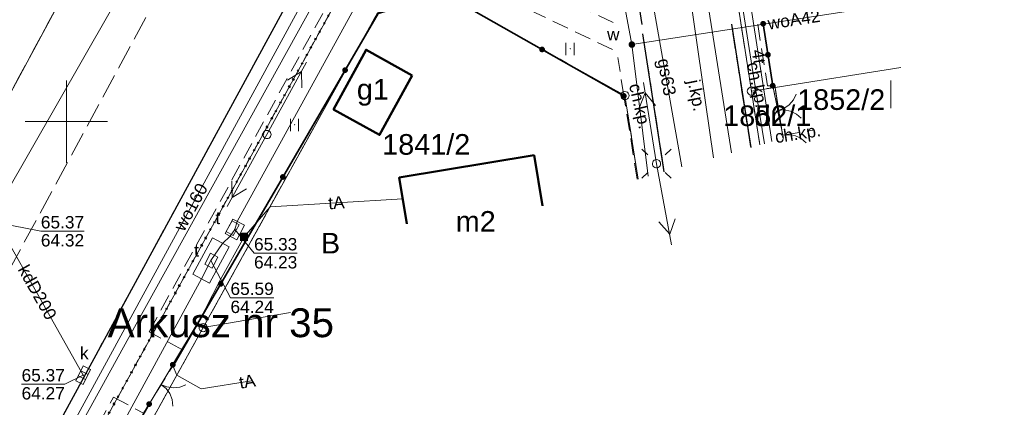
# Model space of a CAD drawing. Extents: x 6420891 to 6421372, y 5789686 to 5790696.
# Tile 23 of 48: x 6421197 to 6421257, y 5790233 to 5790256. Entities that reach past the tile are written whole.
import ezdxf
from ezdxf.enums import TextEntityAlignment as Align

# ---------------------------------------------------------------- set-up
doc = ezdxf.new("R2010")
doc.units = 0
for name, pattern in [('KROPK2', [2, 0, -2]), ('PRZER1-1', [2, 1, -1]), ('PRZER2-1', [3, 2, -1]), ('PRZER3-1', [4, 3, -1])]:
    doc.linetypes.add(name, pattern=pattern)
doc.layers.get('0').update_dxf_attribs({"linetype": 'CONTINUOUS', "lineweight": 13})
for name, color, linetype, lineweight in [('GEPPGD', 7, 'CONTINUOUS', 18), ('GESBZO', 7, 'CONTINUOUS', 50), ('GESBZO_O', 7, 'CONTINUOUS', 50), ('GESDZI', 7, 'CONTINUOUS', 18), ('GESDZI_O', 7, 'CONTINUOUS', 18), ('GESJAE', 7, 'KROPK2', 50), ('GESJAE_O', 7, 'KROPK2', 50), ('GSLKBR', 7, 'CONTINUOUS', 18), ('GSLKFU', 7, 'CONTINUOUS', 18), ('GSLKOG', 7, 'CONTINUOUS', 35), ('GSLKRW', 7, 'CONTINUOUS', 25), ('GSSKOA', 7, 'PRZER3-1', 18), ('GSSKOA_O', 7, 'PRZER3-1', 18), ('GSSKOD', 7, 'PRZER2-1', 18), ('GSSKOD_O', 7, 'PRZER2-1', 18), ('GSSUTR', 7, 'PRZER2-1', 18), ('GUSIKP', 7, 'CONTINUOUS', 18)]:
    doc.layers.add(name, color=color, linetype=linetype, lineweight=lineweight)
for name, color, linetype, lineweight, true_color in [('GESUZY', 7, 'PRZER1-1', 18, 0x008000), ('GESUZY_O', 7, 'PRZER1-1', 18, 0x008000), ('GULENN', 1, 'CONTINUOUS', 18, 0xff0000), ('GULEWN', 1, 'CONTINUOUS', 18, 0xff0000), ('GULGSP', 7, 'CONTINUOUS', 18, 0xbfbf00), ('GULGSP_O', 7, 'CONTINUOUS', 18, 0xbfbf00), ('GULKDP', 7, 'CONTINUOUS', 18, 0x803300), ('GULKDP_O', 7, 'CONTINUOUS', 18, 0x803300), ('GULKSP', 7, 'CONTINUOUS', 18, 0x803300), ('GULTPR', 7, 'CONTINUOUS', 18, 0xff9100), ('GULTPR_O', 7, 'CONTINUOUS', 18, 0xff9100), ('GULWOP', 5, 'CONTINUOUS', 18, 0x0000ff), ('GULWOP_O', 5, 'CONTINUOUS', 18, 0x0000ff), ('GUPIBH', 7, 'CONTINUOUS', 5, 0x0a0909), ('GUPIBH_O', 7, 'CONTINUOUS', 5, 0x0a0909), ('GUPISL', 7, 'CONTINUOUS', 18, 0x0a0909), ('GUPKKS', 7, 'CONTINUOUS', 18, 0x803300), ('GUPKKS_O', 7, 'CONTINUOUS', 18, 0x0a0909), ('GUPKSH', 7, 'CONTINUOUS', 5, 0x803300), ('GUPKSH_O', 7, 'CONTINUOUS', 5, 0x803300), ('GUPTSH', 7, 'CONTINUOUS', 5, 0xff9100), ('GUPTWZ', 7, 'CONTINUOUS', 18, 0x0a0909), ('GUPTWZ_O', 7, 'CONTINUOUS', 18, 0x0a0909), ('GUPTZK', 7, 'CONTINUOUS', 5, 0x0a0909), ('GUPWZA', 5, 'CONTINUOUS', 18, 0x0000ff), ('GUPWZA_O', 5, 'CONTINUOUS', 18, 0x0000ff)]:
    doc.layers.add(name, color=color, linetype=linetype, lineweight=lineweight, true_color=true_color)
doc.styles.add('GEO-INFO', font='Arial')

# ---------------------------------------------------------------- blocks, each defined once
blk = doc.blocks.new('SUPE04_1')
at = {"color": 0}
for points in [[(0, 0), (10, 0)], [(6.982163, 1), (8.714214, 0), (6.982163, -1)]]:
    blk.add_lwpolyline(points, dxfattribs=at)
blk = doc.blocks.new('KOLO')
blk.add_hatch(color=0).paths.add_polyline_path([(-0.5, 0), (-0.482963, -0.12941), (-0.433013, -0.25), (-0.353553, -0.353553), (-0.25, -0.433013), (-0.12941, -0.482963), (0, -0.5), (0.12941, -0.482963), (0.25, -0.433013), (0.353553, -0.353553), (0.433013, -0.25), (0.482963, -0.12941), (0.5, 0), (0.482963, 0.12941), (0.433013, 0.25), (0.353553, 0.353553), (0.25, 0.433013), (0.12941, 0.482963), (0, 0.5), (-0.12941, 0.482963), (-0.25, 0.433013), (-0.353553, 0.353553), (-0.433013, 0.25), (-0.482963, 0.12941)])
blk = doc.blocks.new('SUUS05')
at = {"color": 0}
blk.add_lwpolyline([(0.5, -0.25), (-0.5, -0.25), (-0.5, 0.25), (0.5, 0.25)], close=True, dxfattribs=at)
for points in [[(-0.175, -0.25), (-0.175, 0.25)], [(0.175, -0.25), (0.175, 0.25)]]:
    blk.add_lwpolyline(points, dxfattribs=at)
blk = doc.blocks.new('PROSTOKAT1_5-1_PELNY')
at = {"color": 0}
blk.add_lwpolyline([(0.75, -0.5), (-0.75, -0.5), (-0.75, 0.5), (0.75, 0.5)], close=True, dxfattribs=at)
blk = doc.blocks.new('SUSM01_01')
at = {"color": 0}
for points in [[(-0.353553, 0.353553), (-0.212132, 0.212132)], [(0.353553, 0.353553), (0.212132, 0.212132)], [(-0.353553, -0.353553), (-0.212132, -0.212132)], [(0.353553, -0.353553), (0.212132, -0.212132)]]:
    blk.add_lwpolyline(points, dxfattribs=at)
blk.add_lwpolyline([(0, 0.1), (0.034202, 0.093969), (0.064279, 0.076604), (0.086603, 0.05), (0.096593, 0.025882), (0.1, 0), (0.096593, -0.025882), (0.086603, -0.05), (0.068017, -0.073305), (0.043388, -0.090097), (0.014904, -0.098883), (-0.014904, -0.098883), (-0.043388, -0.090097), (-0.068017, -0.073305), (-0.086603, -0.05), (-0.097493, -0.022252), (-0.09972, 0.007473), (-0.093087, 0.036534), (-0.078183, 0.062349), (-0.056332, 0.082624), (-0.029476, 0.095557)], close=True, dxfattribs=at)
blk = doc.blocks.new('KWADRAT_PELNY')
blk.add_hatch(color=0).paths.add_polyline_path([(0.5, 0.5), (-0.5, 0.5), (-0.5, -0.5), (0.5, -0.5)])
blk = doc.blocks.new('OKRAG_PELNY')
at = {"color": 0}
blk.add_lwpolyline([(0, 0.5), (0.12941, 0.482963), (0.25, 0.433013), (0.353553, 0.353553), (0.433013, 0.25), (0.482963, 0.12941), (0.5, 0), (0.482963, -0.12941), (0.433013, -0.25), (0.353553, -0.353553), (0.25, -0.433013), (0.12941, -0.482963), (0, -0.5), (-0.12941, -0.482963), (-0.25, -0.433013), (-0.353553, -0.353553), (-0.433013, -0.25), (-0.482963, -0.12941), (-0.5, 0), (-0.482963, 0.12941), (-0.433013, 0.25), (-0.353553, 0.353553), (-0.25, 0.433013), (-0.12941, 0.482963)], close=True, dxfattribs=at)
blk = doc.blocks.new('KTOK04')
at = {"color": 0}
blk.add_lwpolyline([(0, 0), (-0.01711, -0.261052), (-0.068148, -0.517638), (-0.152241, -0.765367), (-0.267949, -1), (-0.413293, -1.217523), (-0.585786, -1.414214), (-0.782477, -1.586707), (-1, -1.732051)], dxfattribs=at)
blk = doc.blocks.new('SLBRA')
at = {"color": 0}
for points in [[(1.732051, 1), (1.414214, 0.585786), (1, 0.267949), (0.517638, 0.068148), (0, 0)], [(0, 0), (0.517638, -0.068148), (1, -0.267949), (1.414214, -0.585786), (1.732051, -1)]]:
    blk.add_lwpolyline(points, dxfattribs=at)
blk = doc.blocks.new('SPTRW')
at = {"color": 0}
for points in [[(-0.51332, 0.7233), (-0.51332, -0.7767)], [(0.48668, -0.7767), (0.48668, 0.7233)]]:
    blk.add_lwpolyline(points, dxfattribs=at)
blk = doc.blocks.new('EPPGN')
blk.add_hatch(color=0).paths.add_polyline_path([(0, -0.09), (0.027812, -0.085595), (0.052901, -0.072812), (0.072812, -0.052901), (0.085595, -0.027812), (0.09, 0), (0.085595, 0.027812), (0.072812, 0.052901), (0.052901, 0.072812), (0.027812, 0.085595), (0, 0.09), (-0.027812, 0.085595), (-0.052901, 0.072812), (-0.072812, 0.052901), (-0.085595, 0.027812), (-0.09, 0), (-0.085595, -0.027812), (-0.072812, -0.052901), (-0.052901, -0.072812), (-0.027812, -0.085595)])
blk = doc.blocks.new('EPPGS')
at = {"color": 0}
blk.add_lwpolyline([(0, 0.5), (0.154508, 0.475528), (0.293893, 0.404508), (0.404508, 0.293893), (0.475528, 0.154508), (0.5, 0), (0.475528, -0.154508), (0.404508, -0.293893), (0.293893, -0.404508), (0.154508, -0.475528), (0, -0.5), (-0.154508, -0.475528), (-0.293893, -0.404508), (-0.404508, -0.293893), (-0.475528, -0.154508), (-0.5, 0), (-0.475528, 0.154508), (-0.404508, 0.293893), (-0.293893, 0.404508), (-0.154508, 0.475528)], close=True, dxfattribs=at)

msp = doc.modelspace()

# ---------------------------------------------------------------- linework, layer by layer
at = {"linetype": 'Continuous', "lineweight": 13, "elevation": 100, "flags": 128}
for points in [[(6421200, 5790247.5), (6421200, 5790252.5)], [(6421250, 5790250.809), (6421250, 5790252.5)], [(6421197.5, 5790250), (6421202.5, 5790250)]]:
    msp.add_lwpolyline(points, dxfattribs=at)
at = {"layer": 'GESBZO', "linetype": 'Continuous', "lineweight": 50, "elevation": 10.26}
msp.add_lwpolyline([(6421220.97, 5790252.81), (6421218.992, 5790249.194), (6421216.201, 5790250.739), (6421218.17, 5790254.359)], close=True, dxfattribs=at)
for points in [[(6421220.65, 5790243.804), (6421220.187, 5790246.605), (6421228.374, 5790247.958)], [(6421228.374, 5790247.958), (6421228.88, 5790244.897)]]:
    msp.add_lwpolyline(points, dxfattribs=at)
at = {"layer": 'GESDZI', "linetype": 'Continuous', "lineweight": 18, "elevation": 10.3}
for points in [[(6421053.401, 5789987.081), (6421135.099, 5790137.509), (6421193, 5790245.044), (6421201.527, 5790260.879), (6421217.561, 5790290.636), (6421225.304, 5790305.003), (6421234.175, 5790321.466), (6421250.461, 5790351.689), (6421268.488, 5790385.143), (6421281.439, 5790412.047)], [(6421295.345, 5790400.451), (6421276.767, 5790366.771), (6421264.369, 5790344.293), (6421258.704, 5790334.023), (6421245.798, 5790310.625), (6421235.333, 5790291.653), (6421198.322, 5790224.595), (6421191.638, 5790212.271), (6421170.006, 5790172.381), (6421152.501, 5790140.103), (6421144.593, 5790125.52), (6421127.675, 5790094.324), (6421121.732, 5790083.312), (6421117.02, 5790074.678)], [(6421198.322, 5790224.595), (6421235.333, 5790291.653), (6421238.444, 5790271.703), (6421241.54, 5790251.853), (6421242.05, 5790248.584)], [(6421241.54, 5790251.853), (6421238.444, 5790271.703), (6421239.87, 5790271.93), (6421246.979, 5790273.063)], [(6421201.527, 5790260.879), (6421193, 5790245.044), (6421176.418, 5790272.417)], [(6421234.668, 5790246.517), (6421233.868, 5790251.577), (6421222.908, 5790257.738), (6421218.863, 5790256.604), (6421208.292, 5790237.5), (6421201.455, 5790225.144), (6421198.322, 5790224.595)], [(6421213.584, 5790238.421), (6421208.292, 5790237.5), (6421218.863, 5790256.604), (6421222.908, 5790257.738), (6421233.868, 5790251.577)], [(6421250.6, 5790253.277), (6421242.97, 5790252.08), (6421241.54, 5790251.853)], [(6421242.97, 5790252.08), (6421250.6, 5790253.277)], [(6421233.868, 5790251.577), (6421234.668, 5790246.517)], [(6421242.05, 5790248.584), (6421241.54, 5790251.853), (6421242.97, 5790252.08), (6421243.454, 5790248.977)], [(6421243.454, 5790248.977), (6421242.97, 5790252.08)], [(6421206.56, 5790226.034), (6421201.455, 5790225.144), (6421208.292, 5790237.5), (6421213.584, 5790238.421)]]:
    msp.add_lwpolyline(points, dxfattribs=at)
at = {"layer": 'GESJAE', "linetype": 'KROPK2', "lineweight": 50, "ltscale": 0.5, "elevation": 10.3}
for points in [[(6421072.204, 5789979.193), (6421068.88, 5789980.499), (6421065.346, 5789979.256), (6421069.455, 5789986.717), (6421070.646, 5789988.917), (6421077.543, 5790001.653), (6421086.476, 5790018.114), (6421117.02, 5790074.678), (6421121.732, 5790083.312), (6421127.675, 5790094.324), (6421144.593, 5790125.52), (6421152.501, 5790140.103), (6421170.006, 5790172.381), (6421191.638, 5790212.271), (6421198.322, 5790224.595), (6421235.333, 5790291.653), (6421245.798, 5790310.625), (6421258.704, 5790334.023), (6421264.369, 5790344.293), (6421276.767, 5790366.771), (6421295.345, 5790400.451)], [(6421295.345, 5790400.451), (6421276.767, 5790366.771), (6421264.369, 5790344.293), (6421258.704, 5790334.023), (6421245.798, 5790310.625), (6421235.333, 5790291.653), (6421198.322, 5790224.595), (6421191.638, 5790212.271), (6421170.006, 5790172.381), (6421152.501, 5790140.103), (6421144.593, 5790125.52), (6421127.675, 5790094.324), (6421121.732, 5790083.312), (6421117.02, 5790074.678)]]:
    msp.add_lwpolyline(points, dxfattribs=at)
at = {"layer": 'GESUZY', "linetype": 'PRZER1-1', "lineweight": 18, "ltscale": 0.5, "elevation": 10.18}
for points in [[(6421053.401, 5789987.081), (6421135.099, 5790137.509), (6421193, 5790245.044), (6421201.527, 5790260.879), (6421217.561, 5790290.636), (6421225.304, 5790305.003), (6421234.175, 5790321.466), (6421250.461, 5790351.689), (6421268.488, 5790385.143), (6421281.439, 5790412.047)], [(6421295.345, 5790400.451), (6421276.767, 5790366.771), (6421264.369, 5790344.293), (6421258.704, 5790334.023), (6421245.798, 5790310.625), (6421235.333, 5790291.653), (6421198.322, 5790224.595), (6421191.638, 5790212.271), (6421170.006, 5790172.381), (6421152.501, 5790140.103), (6421144.593, 5790125.52), (6421127.675, 5790094.324), (6421121.732, 5790083.312), (6421117.02, 5790074.678)], [(6421234.668, 5790246.517), (6421233.868, 5790251.577), (6421222.908, 5790257.738), (6421218.863, 5790256.604), (6421208.292, 5790237.5), (6421201.455, 5790225.144), (6421198.322, 5790224.595), (6421235.333, 5790291.653), (6421238.444, 5790271.703), (6421241.54, 5790251.853), (6421242.05, 5790248.584)], [(6421243.454, 5790248.977), (6421242.97, 5790252.08), (6421241.54, 5790251.853), (6421238.444, 5790271.703), (6421239.87, 5790271.93), (6421246.979, 5790273.063)], [(6421201.527, 5790260.879), (6421193, 5790245.044), (6421176.418, 5790272.417)], [(6421201.455, 5790225.144), (6421208.292, 5790237.5), (6421218.863, 5790256.604), (6421222.908, 5790257.738), (6421233.868, 5790251.577), (6421234.668, 5790246.517)], [(6421242.05, 5790248.584), (6421241.54, 5790251.853), (6421242.97, 5790252.08), (6421243.454, 5790248.977)]]:
    msp.add_lwpolyline(points, dxfattribs=at)
at = {"layer": 'GSLKBR', "linetype": 'Continuous', "lineweight": 18, "elevation": 10.18}
for points in [[(6421243.44, 5790249.18), (6421242.83, 5790252.18)], [(6421205.02, 5790232.86), (6421206.45, 5790235.25)]]:
    msp.add_lwpolyline(points, dxfattribs=at)
at = {"layer": 'GSLKFU', "linetype": 'Continuous', "lineweight": 18, "elevation": 10.18}
msp.add_lwpolyline([(6421243.48, 5790248.984), (6421243.44, 5790249.18)], dxfattribs=at)
at = {"layer": 'GSLKOG', "linetype": 'Continuous', "lineweight": 35, "elevation": 10.18}
for points in [[(6421206.45, 5790235.25), (6421207.95, 5790237.73), (6421218.9, 5790256.57), (6421222.89, 5790257.77), (6421233.8, 5790251.56)], [(6421242.83, 5790252.18), (6421242.25, 5790255.94)], [(6421200.5, 5790224.96), (6421205.02, 5790232.86)]]:
    msp.add_lwpolyline(points, dxfattribs=at)
at = {"layer": 'GSLKRW', "linetype": 'Continuous', "lineweight": 25, "elevation": 10.18}
for points in [[(6421230.03, 5790283.3), (6421229.52, 5790283.47), (6421228.7, 5790283.57), (6421227.7, 5790283.22), (6421227.27, 5790282.72), (6421226.52, 5790281.35), (6421212.21, 5790255.02), (6421195.63, 5790224.52), (6421169.98, 5790177.46), (6421153.49, 5790147.21), (6421138.26, 5790119.24), (6421127.32, 5790099.14), (6421126.44, 5790097.51), (6421125.93, 5790095.94)], [(6421229.91, 5790283.37), (6421230.72, 5790282.52), (6421234.9, 5790255.9)], [(6421240.33, 5790255.91), (6421241.494, 5790248.428)], [(6421236.25, 5790246.96), (6421234.95, 5790255.33)]]:
    msp.add_lwpolyline(points, dxfattribs=at)
at = {"layer": 'GSSKOA', "linetype": 'PRZER3-1', "lineweight": 18, "ltscale": 0.5, "elevation": 10.18}
for points in [[(6421287.887, 5790406.671), (6421285.61, 5790402.9), (6421271.55, 5790378.66), (6421255.57, 5790349.51), (6421237.08, 5790315.5), (6421218.82, 5790281.91), (6421205.78, 5790258.08), (6421195.82, 5790239.68), (6421179.4, 5790209.44), (6421161.89, 5790177.28), (6421135.48, 5790128.74), (6421117.94, 5790096.62), (6421100.38, 5790064.4)], [(6421125.93, 5790095.94), (6421126.44, 5790097.51), (6421127.32, 5790099.14), (6421138.26, 5790119.24), (6421153.49, 5790147.21), (6421169.98, 5790177.46), (6421195.63, 5790224.52), (6421212.21, 5790255.02), (6421226.52, 5790281.35), (6421227.27, 5790282.72), (6421235.23, 5790296.97), (6421236.2, 5790299.18), (6421255.89, 5790335.4), (6421269.15, 5790359.75), (6421278.45, 5790376.57), (6421291.47, 5790399.12), (6421293.33, 5790402.132)], [(6421240.33, 5790255.91), (6421241.494, 5790248.428)], [(6421236.25, 5790246.96), (6421234.95, 5790255.33)]]:
    msp.add_lwpolyline(points, dxfattribs=at)
at = {"layer": 'GSSKOD', "linetype": 'PRZER2-1', "lineweight": 18, "ltscale": 0.5, "elevation": 10.18}
for points in [[(6421233.16, 5790256.01), (6421223.41, 5790260.65), (6421218.75, 5790262.49), (6421228.55, 5790280.53), (6421230.03, 5790283.3), (6421229.52, 5790283.47), (6421228.7, 5790283.57), (6421227.7, 5790283.22), (6421227.27, 5790282.72), (6421226.52, 5790281.35), (6421212.21, 5790255.02), (6421195.63, 5790224.52), (6421169.98, 5790177.46), (6421153.49, 5790147.21), (6421138.26, 5790119.24), (6421127.32, 5790099.14), (6421126.44, 5790097.51), (6421125.93, 5790095.94)], [(6421197.11, 5790218.84), (6421199.28, 5790222.78), (6421197.64, 5790223.68), (6421202.86, 5790233.29), (6421204.67, 5790232.31), (6421207.04, 5790236.15), (6421205.02, 5790237.25), (6421218.03, 5790261.14), (6421222.72, 5790259.31), (6421233.41, 5790254.24)], [(6421241.494, 5790248.428), (6421240.33, 5790255.91)], [(6421241.92, 5790255.92), (6421242.52, 5790252.17), (6421242.83, 5790252.18), (6421243.44, 5790249.18), (6421243.48, 5790248.984)], [(6421234.95, 5790255.33), (6421236.25, 5790246.96)], [(6421234.613, 5790246.502), (6421233.8, 5790251.56), (6421233.44, 5790253.9)], [(6421243.48, 5790248.984), (6421243.44, 5790249.18), (6421245.257, 5790249.481)]]:
    msp.add_lwpolyline(points, dxfattribs=at)
at = {"layer": 'GSSUTR', "linetype": 'PRZER2-1', "lineweight": 18, "ltscale": 0.5, "elevation": 10.06}
for points in [[(6421230.551, 5790254.433), (6421230.541, 5790254.413), (6421230.561, 5790254.413)], [(6421213.837, 5790249.823), (6421213.827, 5790249.803), (6421213.847, 5790249.803)]]:
    msp.add_lwpolyline(points, close=True, dxfattribs=at)
at = {"layer": 'GULEWN', "linetype": 'Continuous', "lineweight": 18, "elevation": 10.18}
msp.add_lwpolyline([(6421242.324, 5790248.66), (6421241.774, 5790252.124), (6421238.643, 5790271.889), (6421235.723, 5790291.757), (6421235.494, 5790295.577), (6421238.121, 5790301.519)], dxfattribs=at)
at = {"layer": 'GULGSP', "linetype": 'Continuous', "lineweight": 18, "elevation": 10.18}
for points in [[(6421221.235, 5790290.336), (6421220.493, 5790289.08), (6421218.468, 5790284.814), (6421209.51, 5790268.59), (6421207.103, 5790263.818), (6421204.248, 5790259.489), (6421196.183, 5790245.385), (6421174.219, 5790202.939), (6421170.23, 5790195.433), (6421162.021, 5790182.559), (6421161.42, 5790181.62), (6421157.03, 5790173.51), (6421155.304, 5790170.248), (6421145.799, 5790151.984), (6421144.645, 5790149.766), (6421118.422, 5790102.57), (6421107.41, 5790081.403)], [(6421237.328, 5790247.262), (6421232.89, 5790272.33), (6421231.347, 5790284.284), (6421221.235, 5790290.336)]]:
    msp.add_lwpolyline(points, dxfattribs=at)
at = {"layer": 'GULKDP', "linetype": 'Continuous', "lineweight": 18, "elevation": 10.18}
for points in [[(6421240.339, 5790248.105), (6421235.564, 5790278.238), (6421235.486, 5790278.726)], [(6421193.498, 5790247.975), (6421201.022, 5790234.614)]]:
    msp.add_lwpolyline(points, dxfattribs=at)
at = {"layer": 'GULKSP', "linetype": 'Continuous', "lineweight": 18, "elevation": 10.18}
for points in [[(6421234.422, 5790281.217), (6421234.089, 5790280.843), (6421218.525, 5790263.361), (6421218.192, 5790262.988), (6421217.951, 5790262.55), (6421204.232, 5790237.701), (6421194.668, 5790220.376), (6421194.426, 5790219.938), (6421194.188, 5790219.499), (6421180.447, 5790194.194), (6421180.13, 5790193.58), (6421174.55, 5790183.334), (6421174.312, 5790182.894), (6421174.069, 5790182.457), (6421167.92, 5790171.356), (6421159.66, 5790156.443), (6421159.252, 5790155.707), (6421147.066, 5790133.708), (6421146.824, 5790133.271)], [(6421239.241, 5790247.797), (6421236.371, 5790267.695), (6421235.964, 5790270.518), (6421235.509, 5790273.675), (6421234.493, 5790280.722), (6421234.422, 5790281.217)]]:
    msp.add_lwpolyline(points, dxfattribs=at)
at = {"layer": 'GULTPR', "linetype": 'Continuous', "lineweight": 18, "elevation": 10.18}
for points in [[(6421236.989, 5790285.453), (6421237.272, 5790284.283), (6421242.775, 5790248.787)], [(6421229.801, 5790279.595), (6421229.329, 5790278.538), (6421210.364, 5790243.948), (6421210.215, 5790243.461), (6421209.933, 5790243.046), (6421209.473, 5790242.614), (6421208.769, 5790241.575), (6421208.198, 5790240.464), (6421175.187, 5790179.794), (6421174.395, 5790178.802), (6421173.868, 5790177.668), (6421135.059, 5790111.105), (6421134.909, 5790110.618), (6421134.672, 5790110.179), (6421134.529, 5790109.915), (6421134.024, 5790108.769)], [(6421210.771, 5790243.013), (6421212.351, 5790244.835), (6421220.399, 5790245.322)], [(6421210.532, 5790243.206), (6421210.771, 5790243.013)], [(6421210.771, 5790243.013), (6421209.337, 5790240.421), (6421207.942, 5790237.694), (6421206.47, 5790235.137), (6421206.694, 5790234.613), (6421208.182, 5790233.789), (6421211.231, 5790234.272)]]:
    msp.add_lwpolyline(points, dxfattribs=at)
at = {"layer": 'GULWOP', "linetype": 'Continuous', "lineweight": 18, "elevation": 10.18}
for points in [[(6421113.319, 5790073.592), (6421136.542, 5790115.5), (6421166.88, 5790171.89), (6421177.916, 5790190.588), (6421190.599, 5790213.681), (6421224.48, 5790275.95), (6421224.609, 5790276.585)], [(6421224.609, 5790276.585), (6421230.188, 5790275.655), (6421230.83, 5790273.21), (6421234.289, 5790254.677), (6421235.274, 5790246.687)], [(6421234.289, 5790254.677), (6421249.91, 5790257.089)]]:
    msp.add_lwpolyline(points, dxfattribs=at)
at = {"layer": 'GUPIBH_O', "linetype": 'Continuous', "lineweight": 9, "elevation": 10.8, "flags": 128}
for points in [[(6421214, 5790242.015), (6421211.379, 5790242.015), (6421210.215, 5790243.461)], [(6421211.379, 5790242.015), (6421214, 5790242.015)], [(6421212.572, 5790239.308), (6421209.951, 5790239.308), (6421208.769, 5790241.575)], [(6421209.951, 5790239.308), (6421212.572, 5790239.308)]]:
    msp.add_lwpolyline(points, dxfattribs=at)
at = {"layer": 'GUPKSH_O', "linetype": 'Continuous', "lineweight": 9, "elevation": 10.8, "flags": 128}
for points in [[(6421201.074, 5790243.348), (6421198.453, 5790243.348), (6421196.69, 5790243.695)], [(6421198.453, 5790243.348), (6421201.074, 5790243.348)], [(6421197.284, 5790234.065), (6421199.905, 5790234.065), (6421201.022, 5790234.614)], [(6421197.284, 5790234.065), (6421199.905, 5790234.065)]]:
    msp.add_lwpolyline(points, dxfattribs=at)
at = {"layer": 'GUSIKP', "linetype": 'Continuous', "lineweight": 18, "elevation": 10.22}
for points in [[(6421209.626, 5790243.212), (6421210.1, 5790244.091), (6421210.804, 5790243.711), (6421210.329, 5790242.832)], [(6421207.67, 5790240.75), (6421208.857, 5790242.947), (6421209.869, 5790242.4), (6421208.681, 5790240.203)]]:
    msp.add_lwpolyline(points, close=True, dxfattribs=at)

# ---------------------------------------------------------------- block references
at = {"layer": 'GEPPGD', "lineweight": 18, "xscale": 0.5, "yscale": 0.5}
for name, p in [('EPPGS', (6421233.868, 5790251.577, 10.32)), ('EPPGS', (6421241.54, 5790251.853, 10.32)), ('EPPGN', (6421242.97, 5790252.08, 10.32)), ('EPPGS', (6421208.292, 5790237.5, 10.32))]:
    msp.add_blockref(name, p, dxfattribs=at)
at = {"layer": 'GSLKBR', "lineweight": 18, "xscale": 0.75, "yscale": 0.75}
for p, rotation in [((6421243.135, 5790250.68, 10.18), 11.49345452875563), ((6421205.735, 5790234.055, 10.18), 329.1068047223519)]:
    msp.add_blockref('SLBRA', p, dxfattribs=dict(at, rotation=rotation))
at = {"layer": 'GSLKFU', "lineweight": 18, "xscale": 0.7499999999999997, "yscale": 0.7499999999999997, "rotation": 101.5237217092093}
msp.add_blockref('KTOK04', (6421243.44, 5790249.18, 10.18), dxfattribs=at)
at = {"layer": 'GSLKOG', "lineweight": 35, "xscale": 0.35, "yscale": 0.35}
for p in [(6421242.25, 5790255.94, 10.18), (6421228.842, 5790254.382, 10.18), (6421242.54, 5790254.06, 10.18), (6421216.898, 5790253.125, 10.18), (6421242.83, 5790252.18, 10.18), (6421233.8, 5790251.56, 10.18), (6421213.129, 5790246.641, 10.18), (6421209.36, 5790240.156, 10.18), (6421206.45, 5790235.25, 10.18), (6421205.02, 5790232.86, 10.18)]:
    msp.add_blockref('KOLO', p, dxfattribs=at)
at = {"layer": 'GSSUTR', "lineweight": 18, "xscale": 0.5, "yscale": 0.5}
for p in [(6421230.551, 5790254.423, 10.06), (6421213.837, 5790249.813, 10.06)]:
    msp.add_blockref('SPTRW', p, dxfattribs=at)
at = {"layer": 'GULENN', "lineweight": 18}
for p, xscale, yscale, rotation in [((6421212.165, 5790249.219, 10.18), 0.5, 0.5, 61.33132638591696), ((6421235.783, 5790247.446, 10.18), 0.5, 0.5, 99.10076966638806), ((6421212.165, 5790249.219, 10.18), 0.5, 0.5, 241.0642507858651), ((6421235.783, 5790247.446, 10.18), 0.4999999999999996, 0.4999999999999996, 280.556078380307)]:
    msp.add_blockref('SUPE04_1', p, dxfattribs=dict(at, xscale=xscale, yscale=yscale, rotation=rotation))
at = {"layer": 'GUPIBH', "lineweight": 5, "xscale": 0.09, "yscale": 0.09}
for p in [(6421210.215, 5790243.461, 10.24), (6421208.769, 5790241.575, 10.24)]:
    msp.add_blockref('KOLO', p, dxfattribs=at)
at = {"layer": 'GUPISL', "lineweight": 18}
for name, p, xscale, yscale in [('OKRAG_PELNY', (6421212.165, 5790249.219, 10.24), 0.5, 0.5), ('SUSM01_01', (6421235.783, 5790247.446, 10.24), 2.5, 2.5)]:
    msp.add_blockref(name, p, dxfattribs=dict(at, xscale=xscale, yscale=yscale))
at = {"layer": 'GUPKKS', "lineweight": 18, "rotation": 243.4146541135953}
msp.add_blockref('SUUS05', (6421201.022, 5790234.614, 10.24), dxfattribs=at)
at = {"layer": 'GUPKSH', "lineweight": 5, "xscale": 0.09, "yscale": 0.09}
msp.add_blockref('KOLO', (6421201.022, 5790234.614, 10.24), dxfattribs=at)
at = {"layer": 'GUPTSH', "lineweight": 5, "xscale": 0.09, "yscale": 0.09}
for p in [(6421210.364, 5790243.948, 10.24), (6421209.473, 5790242.614, 10.24), (6421209.933, 5790243.046, 10.24), (6421208.198, 5790240.464, 10.24)]:
    msp.add_blockref('KOLO', p, dxfattribs=at)
at = {"layer": 'GUPTWZ', "lineweight": 18}
for p, xscale, yscale, rotation in [((6421210.083, 5790243.533, 10.25), 0.5, 0.5, 60.83897110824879), ((6421208.791, 5790241.563, 10.25), 0.4999999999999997, 0.4999999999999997, 241.6155686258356)]:
    msp.add_blockref('PROSTOKAT1_5-1_PELNY', p, dxfattribs=dict(at, xscale=xscale, yscale=yscale, rotation=rotation))
at = {"layer": 'GUPTZK', "lineweight": 5, "xscale": 0.5, "yscale": 0.5}
msp.add_blockref('KWADRAT_PELNY', (6421210.771, 5790243.013, 10.24), dxfattribs=at)
at = {"layer": 'GUPWZA', "lineweight": 5, "xscale": 0.4, "yscale": 0.4}
msp.add_blockref('KOLO', (6421234.289, 5790254.677, 10.24), dxfattribs=at)

# ---------------------------------------------------------------- texts
at = {"layer": 'GESBZO_O', "linetype": 'Continuous', "lineweight": 0, "style": 'GEO-INFO'}
for s, p in [('g1', (6421218.585, 5790251.774, 10.8)), ('m2', (6421224.822, 5790243.956, 10.8))]:
    msp.add_text(s, height=1.25, dxfattribs=at).set_placement(p, align=Align.MIDDLE)
at = {"layer": 'GESDZI_O', "linetype": 'Continuous', "lineweight": 0, "style": 'GEO-INFO'}
for s, p in [('1852/2', (6421246.983, 5790251.337, 10.8)), ('1852/1', (6421242.497, 5790250.357, 10.8))]:
    msp.add_text(s, height=1.25, dxfattribs=at).set_placement(p, align=Align.MIDDLE_CENTER)
msp.add_text('1841/2', height=1.25, dxfattribs=at).set_placement((6421221.821, 5790248.643, 10.8), align=Align.MIDDLE)
at = {"layer": 'GESJAE_O', "linetype": 'Continuous', "lineweight": 0, "style": 'GEO-INFO'}
msp.add_text('Arkusz nr 35', height=1.75, dxfattribs=at).set_placement((6421209.367, 5790237.796, 10.8), align=Align.MIDDLE_CENTER)
at = {"layer": 'GESUZY_O', "linetype": 'Continuous', "lineweight": 0, "style": 'GEO-INFO'}
msp.add_text('dr', height=1.25, dxfattribs=at).set_placement((6421242.497, 5790250.357, 10.8), align=Align.MIDDLE_CENTER)
msp.add_text('B', height=1.25, dxfattribs=at).set_placement((6421216.018, 5790242.625, 10.8), align=Align.MIDDLE)
at = {"layer": 'GSSKOA_O', "linetype": 'Continuous', "lineweight": 0, "style": 'GEO-INFO'}
msp.add_text('j.kp.', height=0.75, rotation=281.40973, dxfattribs=at).set_placement((6421238.222, 5790251.597, 10.8), align=Align.MIDDLE_CENTER)
at = {"layer": 'GSSKOD_O', "linetype": 'Continuous', "lineweight": 0, "style": 'GEO-INFO'}
for rotation, p in [(281.38562, (6421241.905, 5790252.232, 10.8)), (283.0117, (6421234.79, 5790250.942, 10.8)), (9.15589, (6421244.348, 5790249.279, 10.8))]:
    msp.add_text('ch.kp.', height=0.75, rotation=rotation, dxfattribs=at).set_placement(p, align=Align.MIDDLE_CENTER)
at = {"layer": 'GULGSP_O', "linetype": 'Continuous', "lineweight": 0, "style": 'GEO-INFO'}
msp.add_text('gs63', height=0.75, rotation=280.04002, dxfattribs=at).set_placement((6421236.307, 5790252.687, 10.8), align=Align.MIDDLE)
at = {"layer": 'GULKDP_O', "linetype": 'Continuous', "lineweight": 0, "style": 'GEO-INFO'}
msp.add_text('kdD200', height=0.75, rotation=299.38496, dxfattribs=at).set_placement((6421198.26, 5790239.654, 10.8), align=Align.MIDDLE)
at = {"layer": 'GULTPR_O', "linetype": 'Continuous', "lineweight": 0, "style": 'GEO-INFO'}
for s, rotation, p in [('4t', 278.81313, (6421241.976, 5790253.945, 10.8)), ('tA', 3.46604, (6421216.375, 5790245.078, 10.8)), ('tA', 8.99156, (6421210.972, 5790234.231, 10.8))]:
    msp.add_text(s, height=0.75, rotation=rotation, dxfattribs=at).set_placement(p, align=Align.MIDDLE)
at = {"layer": 'GULWOP_O', "linetype": 'Continuous', "lineweight": 0, "style": 'GEO-INFO'}
for s, rotation, p in [('woA42', 8.77603, (6421244.114, 5790256.194, 10.8)), ('wo160', 61.44901, (6421207.54, 5790244.816, 10.8))]:
    msp.add_text(s, height=0.75, rotation=rotation, dxfattribs=at).set_placement(p, align=Align.MIDDLE)
at = {"layer": 'GUPIBH_O', "linetype": 'Continuous', "lineweight": 0, "style": 'GEO-INFO'}
for s, p in [('65.33', (6421211.379, 5790242.187)), ('64.23', (6421211.379, 5790241.092)), ('65.59', (6421209.951, 5790239.481)), ('64.24', (6421209.951, 5790238.386))]:
    msp.add_text(s, height=0.75, rotation=360, dxfattribs=at).set_placement(p)
at = {"layer": 'GUPKKS_O', "linetype": 'Continuous', "lineweight": 0, "style": 'GEO-INFO'}
msp.add_text('k', height=0.75, dxfattribs=at).set_placement((6421201.347, 5790235.583, 10.8), align=Align.RIGHT)
at = {"layer": 'GUPKSH_O', "linetype": 'Continuous', "lineweight": 0, "style": 'GEO-INFO'}
for s, p in [('65.37', (6421198.453, 5790243.521)), ('64.32', (6421198.453, 5790242.426)), ('65.37', (6421197.284, 5790234.237)), ('64.27', (6421197.284, 5790233.142))]:
    msp.add_text(s, height=0.75, rotation=360, dxfattribs=at).set_placement(p)
at = {"layer": 'GUPTWZ_O', "linetype": 'Continuous', "lineweight": 0, "style": 'GEO-INFO'}
for p in [(6421209.333, 5790243.783, 10.8), (6421208.041, 5790241.813, 10.8)]:
    msp.add_text('t', height=0.75, dxfattribs=at).set_placement(p, align=Align.RIGHT)
at = {"layer": 'GUPWZA_O', "linetype": 'Continuous', "lineweight": 0, "style": 'GEO-INFO'}
msp.add_text('w', height=0.75, dxfattribs=at).set_placement((6421233.539, 5790254.927, 10.8), align=Align.RIGHT)

doc.saveas('drawing.dxf')
